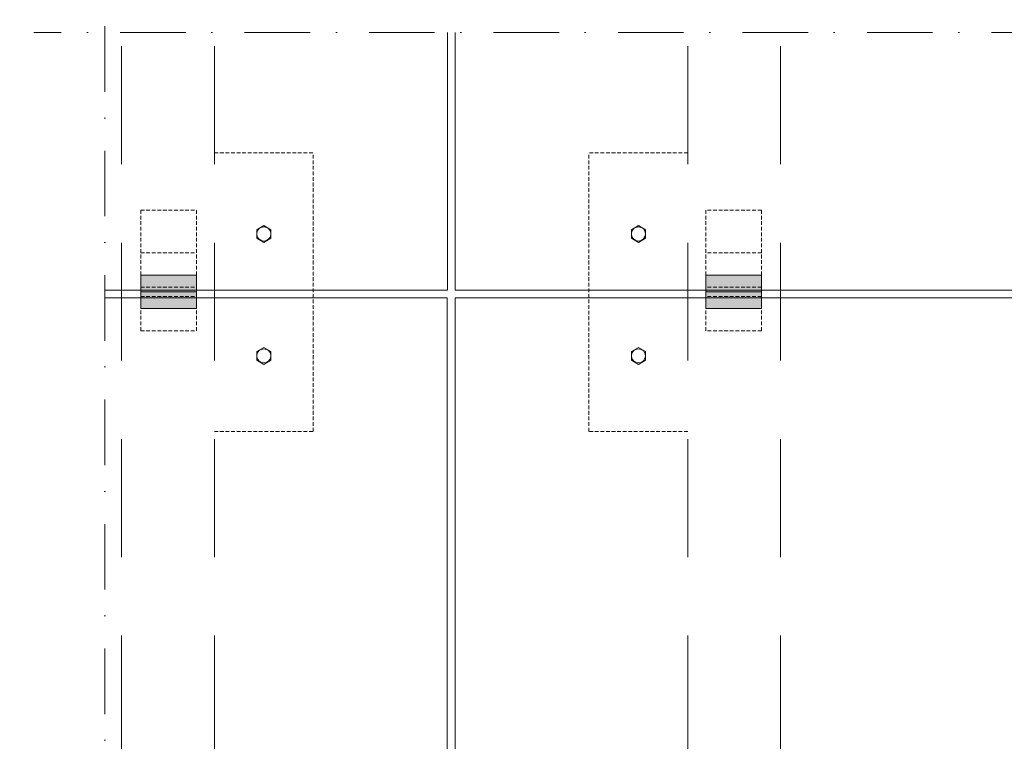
# Model space of a CAD drawing. Extents: x -106507 to -42801, y 48734 to 74234.
# Tile 8 of 69: x -95871 to -90568, y 63655 to 67542. Entities that reach past the tile are written whole.
import ezdxf

# ---------------------------------------------------------------- set-up
doc = ezdxf.new("R2010")
doc.units = 0
doc.header["$MEASUREMENT"] = 0
for name, pattern in [('Dot & Dashed', [670.277762, 352.777767, -176.388884, 0, -141.111112]), ('Hidden Line', [30, 20, -10]), ('Przerywana długa', [1058.333302, 634.99999, -423.333311])]:
    doc.linetypes.add(name, pattern=pattern)
for name, color, linetype, lineweight, true_color in [('2D Drafting - General_Pen_No__2', 7, 'Continuous', 15, 0x7f7f7f), ('2D Drafting - General_Pen_No__62', 7, 'Continuous', 20, 0xaaaaaa), ('Wymiarowanie_Pen_No__5', 7, 'Continuous', 25, 0x40a5ff)]:
    doc.layers.add(name, color=color, linetype=linetype, lineweight=lineweight, true_color=true_color)
doc.layers.add('Wymiarowanie', color=7, linetype='Continuous')
doc.styles.add('GENERATED_STYLE_3', font='txt')
doc.dimstyles.new('GENERATED_STYLE__5', dxfattribs={"dimtxt": 200, "dimasz": 190, "dimexe": 0.18, "dimexo": 0, "dimgap": 0.09, "dimtad": 1, "dimdec": 1, "dimlfac": 0.1, "dimzin": 0, "dimdsep": 46, "dimtxsty": 'GENERATED_STYLE_3', "dimblk": 'ARROWHEAD_6', "dimblk1": 'ARROWHEAD_6', "dimblk2": 'ARROWHEAD_6', "dimcen": 0.09, "dimclrd": 256, "dimclre": 256, "dimclrt": 256, "dimadec": 0, "dimazin": 0, "dimtfac": 1, "dimtdec": 4, "dimtmove": 0, "dimatfit": 3, "dimfxl": 0, "dimtolj": 1, "dimtzin": 0, "dimarcsym": 0})

# ---------------------------------------------------------------- blocks, each defined once
blk = doc.blocks.new('*D136')
at = {"layer": 'Wymiarowanie_Pen_No__5', "linetype": 'Continuous'}
for p, q in [((-96213.6, 66044.6), (-96213.6, 66194.6)), ((-96113.6, 65944.6), (-96313.6, 66144.6)), ((-96026.1, 66044.6), (-96401.1, 66044.6)), ((-96213.6, 60074.6), (-96213.6, 66044.6)), ((-96313.6, 60174.6), (-96113.6, 59974.6)), ((-96113.6, 59934.6), (-96313.6, 60134.6)), ((-96026.1, 60074.6), (-96401.1, 60074.6))]:
    blk.add_line(p, q, dxfattribs=at)
at = {"layer": 'Wymiarowanie_Pen_No__5', "char_height": 200, "attachment_point": 7, "rotation": 90, "style": 'GENERATED_STYLE_3'}
for s, insert in [('{597,0}', (-96253.6, 62718.5)), ('{4,0}', (-96253.6, 59552.4)), ('{597,0}', (-96253.6, 56517.4))]:
    blk.add_mtext(s, dxfattribs=dict(at, insert=insert))
blk = doc.blocks.new('ARROWHEAD_6')
at = {"color": 0, "linetype": 'Continuous', "lineweight": 0}
for p, q in [((-0.5, -0.5), (0.5, 0.5)), ((0, 0), (-1, 0))]:
    blk.add_line(p, q, dxfattribs=at)

msp = doc.modelspace()

# ---------------------------------------------------------------- hatches: boundary and pattern name
at = {"layer": '2D Drafting - General_Pen_No__62', "linetype": 'Continuous'}
for points in [[(-94919.67, 66076.69), (-95219.67, 66076.69), (-95219.67, 66166.69), (-94919.67, 66166.69)], [(-92176.51, 66076.69), (-91876.51, 66076.69), (-91876.51, 66166.69), (-92176.51, 66166.69)], [(-94919.67, 65986.69), (-95219.67, 65986.69), (-95219.67, 66076.69), (-94919.67, 66076.69)], [(-92176.51, 65986.69), (-91876.51, 65986.69), (-91876.51, 66076.69), (-92176.51, 66076.69)]]:
    msp.add_hatch(color=256, dxfattribs=at).paths.add_polyline_path(points, flags=0)

# ---------------------------------------------------------------- linework, layer by layer
at = {"layer": '2D Drafting - General_Pen_No__2', "linetype": 'Dot & Dashed'}
for p, q in [((-95413.06, 53746.38), (-95413.06, 70626.66)), ((-75536.44, 67472.76), (-95796.06, 67472.76))]:
    msp.add_line(p, q, dxfattribs=at)
at = {"layer": '2D Drafting - General_Pen_No__2', "linetype": 'Przerywana długa'}
for p, q in [((-95322.83, 54064.55), (-95322.83, 67472.76)), ((-94822.83, 54064.55), (-94822.83, 67472.76)), ((-92273.35, 54064.55), (-92273.35, 67472.76)), ((-91773.35, 54064.55), (-91773.35, 67472.76))]:
    msp.add_line(p, q, dxfattribs=at)
at = {"layer": '2D Drafting - General_Pen_No__2', "linetype": 'Continuous'}
for p, q in [((-93566.51, 67472.76), (-93566.51, 66084.55)), ((-93526.51, 67472.76), (-93526.51, 66084.55)), ((-94594.54, 66411.06), (-94556.37, 66434.06)), ((-94594.54, 66411.06), (-94594.54, 66365.06)), ((-94518.2, 66411.06), (-94556.37, 66434.06)), ((-94518.2, 66411.06), (-94518.2, 66365.06)), ((-92577.12, 66411.06), (-92538.96, 66434.06)), ((-92577.12, 66411.06), (-92577.12, 66365.06)), ((-92500.79, 66411.06), (-92538.96, 66434.06)), ((-92500.79, 66411.06), (-92500.79, 66365.06)), ((-94594.54, 66365.06), (-94556.37, 66342.06)), ((-94518.2, 66365.06), (-94556.37, 66342.06)), ((-92577.12, 66365.06), (-92538.96, 66342.06)), ((-92500.79, 66365.06), (-92538.96, 66342.06)), ((-95219.67, 66166.69), (-94919.67, 66166.69)), ((-95219.67, 65986.69), (-95219.67, 66166.69)), ((-94919.67, 66166.69), (-94919.67, 65986.69)), ((-91876.51, 66166.69), (-92176.51, 66166.69)), ((-92176.51, 66166.69), (-92176.51, 65986.69)), ((-91876.51, 65986.69), (-91876.51, 66166.69)), ((-93566.51, 66084.55), (-95413.06, 66084.55)), ((-95219.67, 66076.69), (-94919.67, 66076.69)), ((-81556.51, 66084.55), (-93526.51, 66084.55)), ((-91876.51, 66076.69), (-92176.51, 66076.69)), ((-93569.67, 66044.55), (-95413.06, 66044.55)), ((-93569.67, 66044.55), (-93569.67, 60074.55)), ((-93526.51, 66044.55), (-81556.51, 66044.55)), ((-93526.51, 66044.55), (-93526.51, 60074.55)), ((-95219.67, 65986.69), (-94919.67, 65986.69)), ((-91876.51, 65986.69), (-92176.51, 65986.69)), ((-94594.54, 65754.38), (-94556.37, 65777.38)), ((-94518.2, 65754.38), (-94556.37, 65777.38)), ((-92577.12, 65754.38), (-92538.96, 65777.38)), ((-92500.79, 65754.38), (-92538.96, 65777.38)), ((-94594.54, 65754.38), (-94594.54, 65708.38)), ((-94594.54, 65708.38), (-94556.37, 65685.38)), ((-94518.2, 65708.38), (-94556.37, 65685.38)), ((-94518.2, 65754.38), (-94518.2, 65708.38)), ((-92577.12, 65754.38), (-92577.12, 65708.38)), ((-92577.12, 65708.38), (-92538.96, 65685.38)), ((-92500.79, 65708.38), (-92538.96, 65685.38)), ((-92500.79, 65754.38), (-92500.79, 65708.38))]:
    msp.add_line(p, q, dxfattribs=at)
at = {"layer": '2D Drafting - General_Pen_No__2', "linetype": 'Hidden Line'}
for p, q in [((-94822.83, 66824.55), (-94290.76, 66824.55)), ((-94290.76, 65324.55), (-94290.76, 66824.55)), ((-92273.35, 66824.55), (-92805.41, 66824.55)), ((-92805.41, 65324.55), (-92805.41, 66824.55)), ((-95219.67, 66516.69), (-94919.67, 66516.69)), ((-95219.67, 65866.69), (-95219.67, 66516.69)), ((-94919.67, 65866.69), (-94919.67, 66516.69)), ((-91876.51, 66516.69), (-92176.51, 66516.69)), ((-92176.51, 65866.69), (-92176.51, 66516.69)), ((-91876.51, 65866.69), (-91876.51, 66516.69)), ((-95219.67, 66286.69), (-94919.67, 66286.69)), ((-91876.51, 66286.69), (-92176.51, 66286.69)), ((-95219.67, 66101.69), (-94919.67, 66101.69)), ((-91876.51, 66101.69), (-92176.51, 66101.69)), ((-95219.67, 66051.69), (-94919.67, 66051.69)), ((-91876.51, 66051.69), (-92176.51, 66051.69)), ((-95219.67, 65866.69), (-94919.67, 65866.69)), ((-91876.51, 65866.69), (-92176.51, 65866.69)), ((-94822.83, 65324.55), (-94290.76, 65324.55)), ((-92273.35, 65324.55), (-92805.41, 65324.55))]:
    msp.add_line(p, q, dxfattribs=at)
at = {"layer": '2D Drafting - General_Pen_No__2', "linetype": 'Continuous', "flags": 128}
for points in [[(-94919.67, 66076.69), (-95219.67, 66076.69), (-95219.67, 66166.69), (-94919.67, 66166.69)], [(-92176.51, 66076.69), (-91876.51, 66076.69), (-91876.51, 66166.69), (-92176.51, 66166.69)], [(-94919.67, 65986.69), (-95219.67, 65986.69), (-95219.67, 66076.69), (-94919.67, 66076.69)], [(-92176.51, 65986.69), (-91876.51, 65986.69), (-91876.51, 66076.69), (-92176.51, 66076.69)]]:
    msp.add_lwpolyline(points, close=True, dxfattribs=at)
at = {"layer": '2D Drafting - General_Pen_No__2', "linetype": 'Continuous'}
for centre in [(-94556.37, 66388.06), (-92538.96, 66388.06), (-94556.37, 65731.38), (-92538.96, 65731.38)]:
    msp.add_circle(centre, 38.17, dxfattribs=at)

# ---------------------------------------------------------------- dimensions: what is measured, and where the dimension line sits
at = {"layer": 'Wymiarowanie', "color": 161, "linetype": 'Continuous', "lineweight": 25, "true_color": 0x40a5ff}
dim = msp.add_linear_dim(base=(-96213.65, 54064.55), p1=(-93569.67, 60074.55), p2=(-93569.67, 66044.55), angle=90, dimstyle='GENERATED_STYLE__5', dxfattribs=at)
dim.commit()
dim.dimension.update_dxf_attribs({"geometry": '*D136', "text_midpoint": (-96353.65, 63060.47)})

doc.saveas('drawing.dxf')
